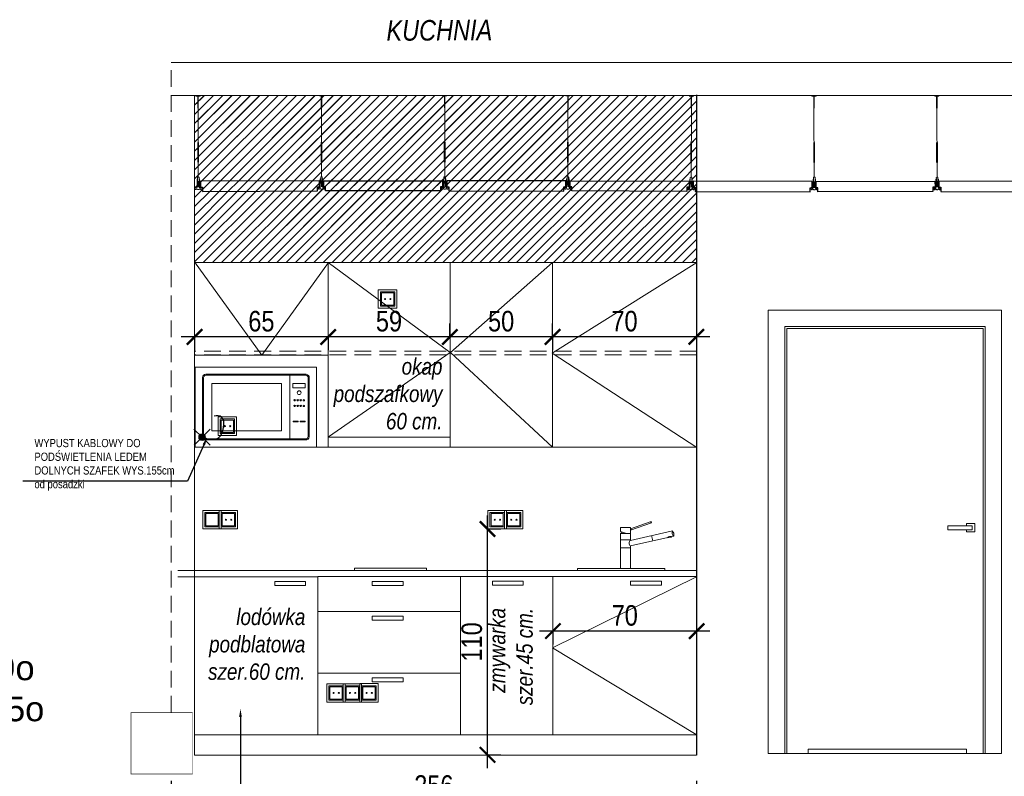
# Model space of a CAD drawing. Header units: millimetres. Extents: x -9038497 to 54128, y -10570064 to 59476.
# Tile 18 of 135: x 31702 to 32181, y 21079 to 21448. Entities that reach past the tile are written whole.
import ezdxf
from ezdxf import colors
from ezdxf.entities.mleader import LeaderData, LeaderLine
from ezdxf.math import Vec2, Vec3

# ---------------------------------------------------------------- set-up
doc = ezdxf.new("R2010")
doc.units = ezdxf.units.MM
doc.header["$LTSCALE"] = 0.8
doc.header["$PDMODE"] = 2
doc.linetypes.add('DASHED', pattern=[19.05, 12.7, -6.35])
doc.linetypes.add('HIDDEN', pattern=[9.525, 6.35, -3.175])
for name, color, linetype, lineweight in [('0 proj_drzwi', 4, 'Continuous', 0), ('0 proj_okna', 4, 'Continuous', 0), ('0 proj_oświetlenie', 150, 'Continuous', 13), ('0 proj_przerywana nr 5.', 7, 'HIDDEN', 0), ('0 proj_schody', 2, 'Continuous', 18), ('0 proj_symbole elektryczne', 150, 'Continuous', 25), ('0 proj_widok widok widok', 7, 'Continuous', 0), ('0 proj_wyposazenie kuchenne', 231, 'Continuous', 18), ('_proj_MURY konstr', 1, 'Continuous', 30), ('OPIS', 122, 'Continuous', 18), ('proj_drzwi', 4, 'Continuous', 15), ('SCIANY', 1, 'Continuous', 30), ('SPRZĘT', 71, 'Continuous', 20), ('wieszaki suf.p.', 253, 'Continuous', 5)]:
    doc.layers.add(name, color=color, linetype=linetype, lineweight=lineweight)
doc.layers.add('strop podw.', color=3, linetype='Continuous')
doc.layers.add('Z AUDIS', color=7, linetype='Continuous')
doc.styles.add('ARIAL_CE', font='arial.ttf', dxfattribs={"height": 15})
doc.styles.get("Standard").update_dxf_attribs({"font": 'g12f13.shx', "width": 0.8, "height": 10})
doc.styles.add('WYMIAR-20', font='ARIALN.TTF', dxfattribs={"height": 4})
doc.styles.add('WYMIAR-50', font='ARIALN.TTF', dxfattribs={"height": 10})
doc.dimstyles.new('SKALA-50', dxfattribs={"dimscale": 5, "dimtxt": 10, "dimasz": 1.5, "dimexe": 1.3, "dimexo": 1.3, "dimgap": 0.5, "dimtad": 1, "dimdec": 1, "dimrnd": 0.5, "dimdsep": 46, "dimtxsty": 'WYMIAR-50', "dimblk": 'ARCHTICK', "dimcen": 1.5, "dimdle": 1.3, "dimadec": 0, "dimazin": 0, "dimtfac": 1, "dimtdec": 1, "dimtix": 1, "dimtmove": 2, "dimatfit": 3, "dimfxl": 2, "dimfxlon": 1, "dimtolj": 1, "dimarcsym": 0})
pattern_1 = [(45, (-116120.6087, 24286.145), (-2.24506403, 2.24506403), [])]

# ---------------------------------------------------------------- blocks, each defined once
blk = doc.blocks.new('Siemens microfala')
at = {"layer": '0 proj_wyposazenie kuchenne'}
for p, q in [((888.11, 2449.83), (947.12, 2449.83)), ((888.12, 2410.9), (888.11, 2449.83)), ((893.25, 2446.33), (942, 2446.33)), ((893.25, 2445.83), (942, 2445.83)), ((934.12, 2445.83), (934.12, 2414.83)), ((947.12, 2449.83), (947.13, 2410.83)), ((891.62, 2415.95), (891.62, 2444.7)), ((892.12, 2415.95), (892.12, 2444.7)), ((896.12, 2441.83), (930.12, 2441.83)), ((896.12, 2418.83), (896.12, 2441.83)), ((930.12, 2441.83), (930.12, 2418.83)), ((943.12, 2444.57), (943.12, 2415.93)), ((943.62, 2444.57), (943.62, 2415.93)), ((930.12, 2418.83), (896.12, 2418.83)), ((941.87, 2414.83), (893.37, 2414.83)), ((941.87, 2414.33), (893.37, 2414.33)), ((947.13, 2410.83), (888.12, 2410.9))]:
    blk.add_line(p, q, dxfattribs=at)
for points in [[(935.68, 2441.81), (941.69, 2441.81), (941.69, 2439.72), (935.68, 2439.72)], [(935.71, 2423.54), (938.25, 2423.54), (938.25, 2423.12), (935.71, 2423.12)], [(939.13, 2423.54), (941.68, 2423.54), (941.68, 2423.12), (939.13, 2423.12)]]:
    blk.add_lwpolyline(points, close=True, dxfattribs=at)
for centre, radius in [((938.69, 2437.34), 0.912), ((936.46, 2433.69), 0.367), ((936.46, 2430.93), 0.367), ((937.97, 2433.69), 0.367), ((937.97, 2430.93), 0.367), ((939.45, 2433.69), 0.367), ((939.45, 2430.93), 0.367), ((940.96, 2433.69), 0.367), ((940.96, 2430.93), 0.367)]:
    blk.add_circle(centre, radius, dxfattribs=at)
for centre, radius, start, end in [((893.37, 2444.58), 1.76, 95.386, 174.614), ((893.37, 2444.58), 1.26, 95.386, 174.614), ((941.86, 2444.57), 1.26, 0, 83.6217), ((941.86, 2444.57), 1.76, 0, 83.6217), ((893.37, 2416.09), 1.76, 186.207, 270), ((893.37, 2416.09), 1.26, 186.207, 270), ((941.87, 2416.09), 1.26, 270, 352.8865), ((941.87, 2416.09), 1.76, 270, 352.8865)]:
    blk.add_arc(centre, radius, start, end, dxfattribs=at)
blk = doc.blocks.new('landy bok')
at = {"layer": '0 proj_wyposazenie kuchenne'}
for p, q in [((647.43, 2699.18), (647.43, 2701.12)), ((647.43, 2701.12), (652.43, 2701.12)), ((652.43, 2700.46), (662.41, 2703.94)), ((652.43, 2699.72), (662.64, 2703.28)), ((652.43, 2694.79), (652.43, 2701.12)), ((652.93, 2699.89), (652.7, 2700.55)), ((662.36, 2703.18), (662.13, 2703.84)), ((662.64, 2703.28), (662.41, 2703.94)), ((647.43, 2699.18), (650.51, 2698.12)), ((648.37, 2698.86), (647.43, 2698.12)), ((647.43, 2681.12), (647.43, 2698.12)), ((647.43, 2698.12), (652.43, 2698.12)), ((647.43, 2695.12), (652.43, 2695.12)), ((652.43, 2694.79), (672.85, 2699.45)), ((652.43, 2692.12), (670.57, 2696.26)), ((662.64, 2697.12), (663.22, 2694.58)), ((670.61, 2696.07), (670.57, 2696.26)), ((670.61, 2696.07), (672.27, 2696.45)), ((672.23, 2696.64), (673.43, 2696.91)), ((672.27, 2696.45), (672.23, 2696.64)), ((647.43, 2691.12), (652.43, 2691.12)), ((652.43, 2681.12), (652.43, 2692.12)), ((647.43, 2681.12), (652.43, 2681.12))]:
    blk.add_line(p, q, dxfattribs=at)
for centre, radius, start, end in [((671.63, 2695.43), 1.35, 63.844, 141.8726), ((674.52, 2698.49), 1.92, 150.2796, 235.437), ((670.63, 2697.61), 2.89, 346.0814, 39.6352), ((653.25, 2693.45), 1.56, 121.5575, 238.4425)]:
    blk.add_arc(centre, radius, start, end, dxfattribs=at)
blk = doc.blocks.new('ELE')
at = {"layer": '0 proj_oświetlenie'}
for p, q in [((867.64, 1570.94), (876.64, 1570.94)), ((867.64, 1561.94), (867.64, 1570.94)), ((868.64, 1569.94), (875.64, 1569.94)), ((868.64, 1562.94), (868.64, 1569.94)), ((869.14, 1569.44), (875.14, 1569.44)), ((869.14, 1563.44), (869.14, 1569.44)), ((875.14, 1569.44), (875.14, 1563.44)), ((875.64, 1569.94), (875.64, 1562.94)), ((876.64, 1570.94), (876.64, 1561.94)), ((875.14, 1563.44), (869.14, 1563.44)), ((876.64, 1561.94), (867.64, 1561.94)), ((875.64, 1562.94), (868.64, 1562.94))]:
    blk.add_line(p, q, dxfattribs=at)
blk = doc.blocks.new('gnia1')
at = {"layer": '0 proj_oświetlenie'}
for centre in [(1559.3, 1810.13), (1561.87, 1810.13)]:
    blk.add_circle(centre, 0.254, dxfattribs=at)
blk.add_blockref('ELE', (688.56, 243.69), dxfattribs=at)
blk = doc.blocks.new('_ArchTick')
at = {"color": 0, "linetype": 'ByBlock', "const_width": 0.15}
blk.add_lwpolyline([(-0.5, -0.5), (0.5, 0.5)], dxfattribs=at)
blk = doc.blocks.new('*D2564')
at = {"layer": '0 proj_widok widok widok', "color": 0, "lineweight": -2, "ltscale": 0.8, "transparency": 16777216}
for p, q in [((32037.85, 21149.95), (31954.85, 21149.95)), ((31961.35, 21149.95), (31961.35, 21143.45)), ((32031.35, 21149.95), (32031.35, 21143.45))]:
    blk.add_line(p, q, dxfattribs=at)
at = {"layer": 'Defpoints', "color": 0, "lineweight": 0, "ltscale": 0.8, "transparency": 16777216}
for p in [(31961.35, 21153.76), (32031.35, 21153.76), (31961.35, 21149.95)]:
    blk.add_point(p, dxfattribs=at)
at = {"layer": '0 proj_widok widok widok', "color": 0, "lineweight": -2, "ltscale": 0.8, "transparency": 16777216, "xscale": 7.5, "yscale": 7.5, "zscale": 7.5, "rotation": 180}
blk.add_blockref('_ArchTick', (31961.35, 21149.95), dxfattribs=at)
at = {"layer": '0 proj_widok widok widok', "color": 0, "lineweight": -2, "ltscale": 0.8, "transparency": 16777216, "xscale": 7.5, "yscale": 7.5, "zscale": 7.5}
blk.add_blockref('_ArchTick', (32031.35, 21149.95), dxfattribs=at)
at = {"layer": '0 proj_widok widok widok', "color": 0, "lineweight": 0, "ltscale": 0.8, "transparency": 16777216, "insert": (31996.35, 21157.55), "char_height": 10, "attachment_point": 5, "style": 'WYMIAR-50'}
blk.add_mtext('\\A1;70', dxfattribs=at)
blk = doc.blocks.new('*D2565')
at = {"layer": '0 proj_widok widok widok', "color": 0, "lineweight": -2, "ltscale": 0.8, "transparency": 16777216}
for p, q in [((31929.5, 21083.21), (31929.5, 21206.21)), ((31929.5, 21199.71), (31936, 21199.71)), ((31929.5, 21089.71), (31936, 21089.71))]:
    blk.add_line(p, q, dxfattribs=at)
at = {"layer": 'Defpoints', "color": 0, "lineweight": 0, "ltscale": 0.8, "transparency": 16777216}
for p in [(31924.33, 21199.71), (31929.5, 21199.71), (31924.33, 21089.71)]:
    blk.add_point(p, dxfattribs=at)
at = {"layer": '0 proj_widok widok widok', "color": 0, "lineweight": -2, "ltscale": 0.8, "transparency": 16777216, "xscale": 7.5, "yscale": 7.5, "zscale": 7.5}
for p, rotation in [((31929.5, 21199.71), 90), ((31929.5, 21089.71), 270)]:
    blk.add_blockref('_ArchTick', p, dxfattribs=dict(at, rotation=rotation))
at = {"layer": '0 proj_widok widok widok', "color": 0, "lineweight": 0, "ltscale": 0.8, "transparency": 16777216, "insert": (31921.89, 21144.71), "char_height": 10, "attachment_point": 5, "rotation": 90, "style": 'WYMIAR-50'}
blk.add_mtext('\\A1;110', dxfattribs=at)
blk = doc.blocks.new('*D2566')
at = {"layer": '0 proj_widok widok widok', "color": 0, "lineweight": -2, "ltscale": 0.8, "transparency": 16777216}
for p, q in [((32037.72, 21293.27), (31954.72, 21293.27)), ((31961.22, 21293.27), (31961.22, 21286.77)), ((32031.22, 21293.27), (32031.22, 21286.77))]:
    blk.add_line(p, q, dxfattribs=at)
at = {"layer": 'Defpoints', "color": 0, "lineweight": 0, "ltscale": 0.8, "transparency": 16777216}
for p in [(31961.22, 21293.96), (31961.22, 21293.27), (32031.22, 21293.96)]:
    blk.add_point(p, dxfattribs=at)
at = {"layer": '0 proj_widok widok widok', "color": 0, "lineweight": -2, "ltscale": 0.8, "transparency": 16777216, "xscale": 7.5, "yscale": 7.5, "zscale": 7.5, "rotation": 180}
blk.add_blockref('_ArchTick', (31961.22, 21293.27), dxfattribs=at)
at = {"layer": '0 proj_widok widok widok', "color": 0, "lineweight": -2, "ltscale": 0.8, "transparency": 16777216, "xscale": 7.5, "yscale": 7.5, "zscale": 7.5}
blk.add_blockref('_ArchTick', (32031.22, 21293.27), dxfattribs=at)
at = {"layer": '0 proj_widok widok widok', "color": 0, "lineweight": 0, "ltscale": 0.8, "transparency": 16777216, "insert": (31996.22, 21300.87), "char_height": 10, "attachment_point": 5, "style": 'WYMIAR-50'}
blk.add_mtext('\\A1;70', dxfattribs=at)
blk = doc.blocks.new('punkt elektr')
at = {"layer": '0 proj_oświetlenie'}
blk.add_hatch(color=256, dxfattribs=at).paths.add_polyline_path([(-29390.96, 18634.84, 1), (-29392.57, 18634.84, 1)])
for p, q in [((-29391.76, 18637.56), (-29391.76, 18634.84)), ((-29394.48, 18634.84), (-29391.76, 18634.84)), ((-29391.76, 18634.84), (-29391.76, 18632.13)), ((-29391.76, 18634.84), (-29389.05, 18634.84))]:
    blk.add_line(p, q, dxfattribs=at)
blk.add_circle((-29391.76, 18634.84), 0.802, dxfattribs=at)
blk = doc.blocks.new('KABEL PRĄD')
at = {"layer": '0 proj_oświetlenie'}
blk.add_circle((-7899.29, 28578.23), 1.64, dxfattribs=at)
at = {"layer": '0 proj_oświetlenie', "lineweight": 25}
blk.add_open_spline([(-7899.29, 28578.23), (-7897.04, 28579.43), (-7891.9, 28582.26), (-7894.62, 28588.93), (-7898.95, 28593.04), (-7901.79, 28590.83), (-7902.38, 28589.66)], degree=3, knots=[0, 0, 0, 0, 7.638692, 13.640685, 18.78346, 22.413731, 22.413731, 22.413731, 22.413731], dxfattribs=at)
at = {"layer": '0 proj_oświetlenie', "xscale": 2.051122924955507, "yscale": 2.051122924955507, "zscale": 2.051122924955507}
blk.add_blockref('punkt elektr', (52386.82, -9644.13), dxfattribs=at)
blk = doc.blocks.new('klamka n fr')
at = {"layer": 'proj_drzwi'}
for p, q in [((11823.1, 24416.28), (11823.1, 24417.28)), ((11823.1, 24417.28), (11827.15, 24417.28)), ((11827.15, 24417.28), (11827.15, 24413.28)), ((11813.99, 24416.28), (11813.99, 24414.28)), ((11813.99, 24416.28), (11813.99, 24416.28)), ((11824.99, 24416.28), (11813.99, 24416.28)), ((11813.99, 24414.28), (11825.86, 24414.28)), ((11823.1, 24413.28), (11823.1, 24414.28)), ((11827.15, 24413.28), (11823.1, 24413.28)), ((11825.86, 24416.28), (11824.99, 24416.28)), ((11825.86, 24414.28), (11825.86, 24416.28))]:
    blk.add_line(p, q, dxfattribs=at)
blk = doc.blocks.new('A$C604A1FD6')
at = {"color": 0, "ltscale": 60}
for p, q in [((0, 5), (0, 2)), ((1, 5), (1, 2)), ((60, 5), (60, 2))]:
    blk.add_line(p, q, dxfattribs=at)
blk.add_lwpolyline([(58, 2), (58, 0), (2, 0), (2, 2), (1, 2), (1, 5), (59, 5), (59, 2)], close=True, dxfattribs=at)
blk = doc.blocks.new('G$CDA4F7F8F')
at = {"layer": 'wieszaki suf.p.'}
for p, q in [((1.46, 6.08), (1.46, 41.58)), ((1.47, 14.07), (1.46, 6.08))]:
    blk.add_line(p, q, dxfattribs=at)
at = {"layer": 'wieszaki suf.p.', "linetype": 'Continuous'}
for p, q in [((1.26, 13.27), (1.26, 22.99)), ((1.66, 13.27), (1.66, 22.99))]:
    blk.add_line(p, q, dxfattribs=at)
at = {"layer": 'wieszaki suf.p.'}
blk.add_lwpolyline([(1.56, 39.72), (1.36, 39.72), (1.36, 45.52), (0.46, 45.52), (0.46, 45.72), (2.46, 45.72), (2.46, 45.52), (1.56, 45.52)], close=True, dxfattribs=at)
for points in [[(0.86, 5.16), (1.09, 5.16), (1.09, 2.91, 0.309747), (1.84, 2.91), (1.84, 5.16), (2.07, 5.16), (2.07, 1.37, 0.050199), (2.1, 0.88, 0.462729), (2.41, 0.81), (2.76, 1.11, -0.591447), (2.92, 1.04), (2.92, 0.14, -0.336476), (2.79, 0), (2.51, 0), (2.51, 0.2), (1.85, 0.2), (1.85, 0), (1.08, 0), (1.08, 0.2), (0.42, 0.2), (0.42, 0), (0.14, 0, -0.336476), (0, 0.14), (0, 1.04, -0.591447), (0.17, 1.11), (0.52, 0.81, 0.462729), (0.82, 0.88, 0.050199), (0.86, 1.37)], [(1.09, 5.16), (1.09, 5.91, -0.440677), (1.84, 5.91), (1.84, 2.91, -0.309747), (1.09, 2.91)]]:
    blk.add_lwpolyline(points, format="xyb", close=True, dxfattribs=at)
blk = doc.blocks.new('*D2358')
at = {"layer": '0 proj_widok widok widok', "color": 0, "lineweight": -2, "ltscale": 0.8, "transparency": 16777216}
for p, q in [((31911.15, 21293.27), (31911.15, 21299.77)), ((31961.15, 21293.27), (31961.15, 21299.77)), ((31967.65, 21293.27), (31904.65, 21293.27))]:
    blk.add_line(p, q, dxfattribs=at)
at = {"layer": 'Defpoints', "color": 0, "lineweight": 0, "ltscale": 0.8, "transparency": 16777216}
for p in [(31911.15, 21293.27), (31911.15, 21293.12), (31961.15, 21293.12)]:
    blk.add_point(p, dxfattribs=at)
at = {"layer": '0 proj_widok widok widok', "color": 0, "lineweight": -2, "ltscale": 0.8, "transparency": 16777216, "xscale": 7.5, "yscale": 7.5, "zscale": 7.5, "rotation": 180}
blk.add_blockref('_ArchTick', (31911.15, 21293.27), dxfattribs=at)
at = {"layer": '0 proj_widok widok widok', "color": 0, "lineweight": -2, "ltscale": 0.8, "transparency": 16777216, "xscale": 7.5, "yscale": 7.5, "zscale": 7.5}
blk.add_blockref('_ArchTick', (31961.15, 21293.27), dxfattribs=at)
at = {"layer": '0 proj_widok widok widok', "color": 0, "lineweight": 0, "ltscale": 0.8, "transparency": 16777216, "insert": (31936.15, 21300.87), "char_height": 10, "attachment_point": 5, "style": 'WYMIAR-50'}
blk.add_mtext('\\A1;50', dxfattribs=at)
blk = doc.blocks.new('*D2359')
at = {"layer": '0 proj_widok widok widok', "color": 0, "lineweight": -2, "ltscale": 0.8, "transparency": 16777216}
for p, q in [((31911.15, 21293.27), (31911.15, 21299.77)), ((31917.65, 21293.27), (31845.41, 21293.27)), ((31851.91, 21293.27), (31851.91, 21286.77))]:
    blk.add_line(p, q, dxfattribs=at)
at = {"layer": 'Defpoints', "color": 0, "lineweight": 0, "ltscale": 0.8, "transparency": 16777216}
for p in [(31851.91, 21293.7), (31851.91, 21293.27), (31911.15, 21293.12)]:
    blk.add_point(p, dxfattribs=at)
at = {"layer": '0 proj_widok widok widok', "color": 0, "lineweight": -2, "ltscale": 0.8, "transparency": 16777216, "xscale": 7.5, "yscale": 7.5, "zscale": 7.5, "rotation": 180}
blk.add_blockref('_ArchTick', (31851.91, 21293.27), dxfattribs=at)
at = {"layer": '0 proj_widok widok widok', "color": 0, "lineweight": -2, "ltscale": 0.8, "transparency": 16777216, "xscale": 7.5, "yscale": 7.5, "zscale": 7.5}
blk.add_blockref('_ArchTick', (31911.15, 21293.27), dxfattribs=at)
at = {"layer": '0 proj_widok widok widok', "color": 0, "lineweight": 0, "ltscale": 0.8, "transparency": 16777216, "insert": (31881.53, 21300.87), "char_height": 10, "attachment_point": 5, "style": 'WYMIAR-50'}
blk.add_mtext('\\A1;59', dxfattribs=at)
blk = doc.blocks.new('*D2360')
at = {"layer": '0 proj_widok widok widok', "color": 0, "lineweight": -2, "ltscale": 0.8, "transparency": 16777216}
for p, q in [((31858.41, 21293.27), (31780.37, 21293.27)), ((31786.87, 21293.27), (31786.87, 21286.77)), ((31851.91, 21293.27), (31851.91, 21286.77))]:
    blk.add_line(p, q, dxfattribs=at)
at = {"layer": 'Defpoints', "color": 0, "lineweight": 0, "ltscale": 0.8, "transparency": 16777216}
for p in [(31786.87, 21294.38), (31786.87, 21293.27), (31851.91, 21293.7)]:
    blk.add_point(p, dxfattribs=at)
at = {"layer": '0 proj_widok widok widok', "color": 0, "lineweight": -2, "ltscale": 0.8, "transparency": 16777216, "xscale": 7.5, "yscale": 7.5, "zscale": 7.5, "rotation": 180}
blk.add_blockref('_ArchTick', (31786.87, 21293.27), dxfattribs=at)
at = {"layer": '0 proj_widok widok widok', "color": 0, "lineweight": -2, "ltscale": 0.8, "transparency": 16777216, "xscale": 7.5, "yscale": 7.5, "zscale": 7.5}
blk.add_blockref('_ArchTick', (31851.91, 21293.27), dxfattribs=at)
at = {"layer": '0 proj_widok widok widok', "color": 0, "lineweight": 0, "ltscale": 0.8, "transparency": 16777216, "insert": (31819.39, 21300.87), "char_height": 10, "attachment_point": 5, "style": 'WYMIAR-50'}
blk.add_mtext('\\A1;65', dxfattribs=at)
blk = doc.blocks.new('*D2361')
at = {"layer": '0 proj_widok widok widok', "color": 0, "lineweight": -2, "ltscale": 0.8, "transparency": 16777216}
for p, q in [((31775.4, 21077.07), (31775.4, 21060.57)), ((32031.35, 21077.07), (32031.35, 21060.57)), ((31768.9, 21067.07), (32037.85, 21067.07))]:
    blk.add_line(p, q, dxfattribs=at)
at = {"layer": 'Defpoints', "color": 0, "lineweight": 0, "ltscale": 0.8, "transparency": 16777216}
for p in [(31775.4, 21110.33), (32031.35, 21110.33), (32031.35, 21067.07)]:
    blk.add_point(p, dxfattribs=at)
at = {"layer": '0 proj_widok widok widok', "color": 0, "lineweight": -2, "ltscale": 0.8, "transparency": 16777216, "xscale": 7.5, "yscale": 7.5, "zscale": 7.5, "rotation": 180}
blk.add_blockref('_ArchTick', (31775.4, 21067.07), dxfattribs=at)
at = {"layer": '0 proj_widok widok widok', "color": 0, "lineweight": -2, "ltscale": 0.8, "transparency": 16777216, "xscale": 7.5, "yscale": 7.5, "zscale": 7.5}
blk.add_blockref('_ArchTick', (32031.35, 21067.07), dxfattribs=at)
at = {"layer": '0 proj_widok widok widok', "color": 0, "lineweight": 0, "ltscale": 0.8, "transparency": 16777216, "insert": (31903.38, 21074.67), "char_height": 10, "attachment_point": 5, "style": 'WYMIAR-50'}
blk.add_mtext('\\A1;256', dxfattribs=at)

msp = doc.modelspace()

# ---------------------------------------------------------------- hatches: boundary and pattern name
at = {"layer": '0 proj_widok widok widok', "lineweight": 0, "true_color": 0x636466, "transparency": 33554687}
h = msp.add_hatch(dxfattribs=at)
h.set_pattern_fill('ANSI31', color=251)
h.set_pattern_definition(pattern_1)
h.paths.add_polyline_path([(32031.34, 21410.92), (32029.81, 21410.92), (32029.81, 21410.5), (32028.91, 21410.5), (32028.89, 21404.7), (32028.66, 21371.06, -0.210719), (32029.04, 21370.89), (32029.04, 21370.14), (32029.03, 21367.89), (32028.65, 21366.16), (32028.65, 21367.77, -0.415296), (32027.99, 21368.44), (32027.65, 21366.16), (32026.65, 21366.16), (32026.64, 21364.16), (31970.64, 21364.36), (31970.65, 21366.36), (31969.65, 21366.36), (31969.33, 21368.61, -0.998539), (31967.99, 21368.61), (31967.66, 21366.33), (31967.66, 21369.33), (31968.29, 21371.07), (31968.29, 21371.1, -0.210719), (31968.66, 21371.27), (31968.66, 21404.88), (31968.56, 21404.88), (31968.56, 21410.68), (31967.66, 21410.68), (31909.66, 21410.75), (31909.66, 21410.71), (31908.76, 21410.71), (31908.76, 21404.91), (31908.66, 21371.27), (31908.66, 21404.91), (31908.56, 21404.91), (31908.56, 21410.71), (31907.66, 21410.71), (31849.66, 21410.8), (31849.66, 21410.7), (31848.76, 21410.7), (31848.76, 21404.9), (31848.66, 21371.26), (31848.66, 21404.9), (31848.56, 21404.9), (31848.56, 21410.7), (31847.66, 21410.7), (31788.61, 21410.88), (31788.61, 21410.77), (31789.51, 21410.77), (31789.51, 21410.57), (31788.61, 21410.57), (31788.63, 21404.77), (31788.66, 21371.13), (31788.53, 21404.77), (31788.43, 21404.77), (31788.41, 21410.57), (31786.88, 21410.57), (31786.88, 21329.5), (32031.34, 21329.5)])
h.paths.add_polyline_path([(31790.68, 21364.15), (31790.67, 21366.15), (31790.14, 21366.15), (31790.14, 21365.06), (31789.72, 21365.05), (31789.06, 21365.25), (31789.06, 21365.05), (31788.29, 21365.05), (31787.63, 21365.24), (31787.63, 21365.05), (31787.21, 21365.04), (31787.21, 21366.3), (31787.73, 21365.85, 0.462729), (31788.03, 21365.92, 0.050199), (31788.06, 21366.41), (31788.05, 21370.21), (31788.28, 21370.21), (31788.29, 21367.96, 0.309747), (31789.04, 21367.96), (31789.04, 21370.21), (31789.27, 21370.21), (31789.28, 21366.27, 0.034695), (31789.32, 21365.93, 1.005589), (31789.67, 21366.12), (31789.66, 21369.15), (31847.66, 21369.35), (31847.67, 21366.03, 0.558912), (31848.02, 21366.06, 0.050199), (31848.05, 21366.54), (31848.05, 21370.34), (31848.28, 21370.34), (31848.28, 21368.09, 0.152272), (31848.66, 21367.97), (31848.66, 21369.36), (31848.67, 21367.97, 0.148509), (31849.04, 21368.09), (31849.04, 21370.34), (31849.27, 21370.34), (31849.27, 21366.39, 0.034695), (31849.3, 21366.06, 0.992375), (31849.66, 21366.24), (31849.66, 21369.36), (31907.66, 21369.36), (31907.66, 21366.06, 0.588652), (31908.02, 21366.07, 0.050199), (31908.05, 21366.56), (31908.05, 21370.35), (31908.28, 21370.35), (31908.28, 21368.1, 0.309747), (31909.03, 21368.1), (31909.03, 21370.35), (31909.27, 21370.35), (31909.27, 21366.41, 0.034695), (31909.3, 21366.07, 0.506252), (31909.62, 21366.02), (31910.12, 21366.45), (31910.12, 21365.19), (31909.71, 21365.19), (31909.04, 21365.39), (31909.04, 21365.19), (31908.27, 21365.19), (31907.61, 21365.39), (31907.61, 21365.19), (31907.2, 21365.19), (31907.2, 21366.36), (31906.66, 21366.36), (31906.66, 21364.36), (31850.66, 21364.36), (31850.66, 21366.36), (31850.12, 21366.36), (31850.12, 21365.18), (31849.71, 21365.18), (31849.04, 21365.37), (31849.04, 21365.18), (31848.28, 21365.18), (31847.61, 21365.37), (31847.61, 21365.18), (31847.2, 21365.18), (31847.2, 21366.35), (31846.67, 21366.35), (31846.68, 21364.35)], flags=16)
h.paths.add_polyline_path([(31968.46, 21378.43), (31968.46, 21388.14), (31968.46, 21388.18), (31968.46, 21378.46)], flags=16)
h = msp.add_hatch(dxfattribs=at)
h.set_pattern_fill('ANSI31', color=251)
h.set_pattern_definition(pattern_1)
h.paths.add_polyline_path([(31786.88, 21410.92), (31786.88, 21329.5), (32031.34, 21329.5), (32031.34, 21410.92)])
h.paths.add_polyline_path([(32028.29, 21370.89), (32028.28, 21367.89, 0.309747), (32029.03, 21367.89), (32029.04, 21370.14), (32029.04, 21370.89, 0.440677)], flags=16)
h.paths.add_polyline_path([(31968.29, 21371.07), (31968.29, 21370.35), (31968.29, 21368.1, 0.30834), (31969.04, 21368.1), (31969.04, 21370.31), (31969.04, 21371.07, 0.438245)], flags=16)
h.paths.add_polyline_path([(32027.66, 21369.16), (32027.65, 21366.16), (32026.65, 21366.16), (32026.64, 21364.16), (31970.64, 21364.36), (31970.65, 21366.36), (31969.65, 21366.36), (31969.66, 21369.36)], flags=16)
h.paths.add_polyline_path([(31968.66, 21379.23), (31968.46, 21388.06), (31968.46, 21378.43), (31968.66, 21378.43)], flags=16)
h.paths.add_polyline_path([(31968.66, 21404.88), (31968.66, 21404.88), (31968.66, 21371.27), (31968.66, 21371.23)], flags=16)
h.paths.add_polyline_path([(31848.28, 21371.09), (31848.28, 21368.09, 0.309747), (31849.04, 21368.09), (31849.04, 21370.34), (31849.04, 21371.09, 0.440677)], flags=16)
h.paths.add_polyline_path([(31909.27, 21370.35), (31909.03, 21370.35), (31909.03, 21368.1), (31909.27, 21366.56)], flags=16)
h.paths.add_polyline_path([(32028.69, 21379.05), (32028.53, 21387.97), (32028.49, 21378.25), (32028.69, 21378.25)], flags=16)
h.paths.add_polyline_path([(31848.66, 21379.25), (31848.46, 21388.17), (31848.46, 21378.45), (31848.66, 21378.45)], flags=16)
h.paths.add_polyline_path([(31847.66, 21369.35), (31847.67, 21366.35), (31846.67, 21366.35), (31846.68, 21364.35), (31790.68, 21364.15), (31790.67, 21366.15), (31789.67, 21366.15), (31789.66, 21369.15)], flags=16)
h = msp.add_hatch(dxfattribs=at)
h.set_pattern_fill('ANSI31', color=251)
h.set_pattern_definition(pattern_1)
h.paths.add_polyline_path([(32027.66, 21369.16), (31969.66, 21369.36), (31969.65, 21366.36), (31970.65, 21366.36), (31970.64, 21364.36), (32026.64, 21364.16), (32026.65, 21366.16), (32027.65, 21366.16)])
h.paths.add_polyline_path([(31907.66, 21369.36), (31849.66, 21369.36), (31849.66, 21366.36), (31850.66, 21366.36), (31850.66, 21364.36), (31906.66, 21364.36), (31906.66, 21366.36), (31907.66, 21366.36)])
h.paths.add_polyline_path([(31847.66, 21369.35), (31789.66, 21369.15), (31789.67, 21366.15), (31790.67, 21366.15), (31790.68, 21364.15), (31846.68, 21364.35), (31846.67, 21366.35), (31847.67, 21366.35)])

# ---------------------------------------------------------------- linework, layer by layer
at = {"color": 1, "lineweight": 0, "ltscale": 40}
for p, q in [((31775.38, 21426.91), (32323.61, 21426.91)), ((32323.61, 21410.92), (31775.27, 21410.92))]:
    msp.add_line(p, q, dxfattribs=at)
at = {"layer": '0 proj_drzwi'}
for p, q in [((32179.89, 21306.31), (32066.26, 21306.31)), ((32066.26, 21306.31), (32066.26, 21090.31)), ((32179.89, 21090.31), (32179.89, 21306.31)), ((32171.89, 21298.31), (32074.26, 21298.31)), ((32074.26, 21298.31), (32074.26, 21090.31)), ((32170.89, 21297.31), (32075.26, 21297.31)), ((32075.26, 21297.31), (32075.26, 21090.31)), ((32170.89, 21090.31), (32170.89, 21297.31)), ((32171.89, 21090.31), (32171.89, 21298.31)), ((32066.26, 21090.31), (32179.89, 21090.31))]:
    msp.add_line(p, q, dxfattribs=at)
at = {"layer": '0 proj_okna', "lineweight": 0}
for p, q in [((32085.67, 21090.26), (32085.67, 21092.5)), ((32085.67, 21092.5), (32162.83, 21092.5)), ((32162.83, 21092.5), (32162.83, 21090.4))]:
    msp.add_line(p, q, dxfattribs=at)
at = {"layer": '0 proj_schody'}
for p, q in [((32031.34, 21329.5), (31786.88, 21329.5)), ((31851.88, 21239.48), (31851.88, 21329.5)), ((31911.36, 21329.5), (31911.36, 21239.4)), ((31961.2, 21239.5), (31961.2, 21329.5)), ((31851.98, 21284.3), (31786.8, 21284.3)), ((31911.36, 21244.5), (31851.88, 21244.5)), ((32031.34, 21239.5), (31786.88, 21239.5)), ((32031.34, 21179.5), (31786.88, 21179.5)), ((32031.34, 21176.5), (31846.88, 21176.5)), ((31846.88, 21099.5), (31846.88, 21176.49)), ((31916.36, 21176.5), (31916.36, 21099.41)), ((31961.36, 21176.5), (31961.36, 21099.41)), ((31825.95, 21174.13), (31840.95, 21174.13)), ((31825.95, 21172.13), (31825.95, 21174.13)), ((31825.95, 21174.13), (31826.08, 21174.13)), ((31840.95, 21172.13), (31825.95, 21172.13)), ((31840.95, 21174.13), (31840.95, 21172.13)), ((31873.41, 21174.13), (31888.41, 21174.13)), ((31873.41, 21172.13), (31873.41, 21174.13)), ((31873.41, 21174.13), (31873.53, 21174.13)), ((31888.41, 21172.13), (31873.41, 21172.13)), ((31888.41, 21174.13), (31888.41, 21172.13)), ((31931.9, 21174.35), (31946.9, 21174.35)), ((31931.9, 21172.35), (31931.9, 21174.35)), ((31931.9, 21174.35), (31932.03, 21174.35)), ((31946.9, 21172.35), (31931.9, 21172.35)), ((31946.9, 21174.35), (31946.9, 21172.35)), ((31999.2, 21174.35), (32014.2, 21174.35)), ((31999.2, 21172.35), (31999.2, 21174.35)), ((31999.2, 21174.35), (31999.33, 21174.35)), ((32014.2, 21172.35), (31999.2, 21172.35)), ((32014.2, 21174.35), (32014.2, 21172.35)), ((31846.88, 21159.55), (31916.36, 21159.55)), ((31873.41, 21157.23), (31888.41, 21157.23)), ((31873.41, 21155.23), (31873.41, 21157.23)), ((31873.41, 21157.23), (31873.53, 21157.23)), ((31888.41, 21157.23), (31888.41, 21155.23)), ((31888.41, 21155.23), (31873.41, 21155.23)), ((31846.88, 21129.55), (31916.36, 21129.55)), ((31873.41, 21127.24), (31888.41, 21127.24)), ((31873.41, 21125.24), (31873.41, 21127.24)), ((31873.41, 21127.24), (31873.53, 21127.24)), ((31888.41, 21127.24), (31888.41, 21125.24)), ((31888.41, 21125.24), (31873.41, 21125.24)), ((32031.34, 21099.5), (31786.88, 21099.5))]:
    msp.add_line(p, q, dxfattribs=at)
msp.add_lwpolyline([(31846.75, 21176.47), (31786.88, 21176.47)], dxfattribs=at)
at = {"layer": '0 proj_widok widok widok', "linetype": 'DASHED', "lineweight": 0, "ltscale": 0.8}
for p, q in [((31775.38, 21110.3), (31775.38, 21426.91)), ((32031.34, 21286.3), (31786.88, 21286.3)), ((32031.34, 21284.5), (31786.88, 21284.5)), ((31786.89, 21179.53), (31775.44, 21179.53)), ((31786.89, 21176.44), (31775.44, 21176.44))]:
    msp.add_line(p, q, dxfattribs=at)
at = {"layer": '0 proj_widok widok widok', "lineweight": 0}
for p, q in [((31786.85, 21329.81), (31819.68, 21284.43)), ((31819.68, 21284.43), (31852, 21329.55)), ((31851.93, 21329.49), (31911.27, 21285.63)), ((31961.13, 21329.47), (31911.45, 21285.6)), ((32031.38, 21329.53), (31961.06, 21285.38)), ((31911.27, 21285.63), (31852.11, 21244.52)), ((31911.45, 21285.6), (31961.14, 21239.51)), ((31961.06, 21285.38), (32031.38, 21239.46)), ((32031.36, 21176.38), (31961.13, 21141.77)), ((31961.13, 21141.77), (32031.2, 21099.56))]:
    msp.add_line(p, q, dxfattribs=at)
at = {"layer": '0 proj_wyposazenie kuchenne'}
for p, q in [((31899.76, 21180.64), (31864.72, 21180.64)), ((31864.72, 21180.64), (31864.72, 21179.45)), ((31899.76, 21179.45), (31899.76, 21180.64)), ((31973.38, 21180.5), (31973.38, 21179.5)), ((32015.85, 21180.5), (31973.38, 21180.5)), ((32015.85, 21179.5), (32015.85, 21180.5)), ((31864.72, 21179.45), (31899.76, 21179.45)), ((31973.38, 21179.5), (32015.85, 21179.5))]:
    msp.add_line(p, q, dxfattribs=at)
at = {"layer": '_proj_MURY konstr', "lineweight": 0, "ltscale": 0.8}
for p, q in [((31786.88, 21089.54), (31786.88, 21411.04)), ((32031.34, 21089.54), (31786.88, 21089.54))]:
    msp.add_line(p, q, dxfattribs=at)
at = {"layer": 'SCIANY', "ltscale": 40}
msp.add_line((32031.34, 21411.16), (32031.34, 21089.54), dxfattribs=at)
at = {"layer": 'SCIANY', "ltscale": 40, "const_width": 0.3}
msp.add_lwpolyline([(31755.84, 21080.3), (31785.84, 21080.3), (31785.84, 21110.3), (31755.84, 21110.3)], close=True, dxfattribs=at)
at = {"layer": 'wieszaki suf.p.'}
for p, q in [((31788.66, 21371.13), (31788.53, 21406.63)), ((31788.63, 21379.12), (31788.66, 21371.13))]:
    msp.add_line(p, q, dxfattribs=at)
at = {"layer": 'wieszaki suf.p.', "linetype": 'Continuous'}
for p, q in [((31788.43, 21378.32), (31788.39, 21388.04)), ((31788.83, 21378.32), (31788.79, 21388.04))]:
    msp.add_line(p, q, dxfattribs=at)
at = {"layer": 'wieszaki suf.p.'}
msp.add_lwpolyline([(31788.63, 21404.77), (31788.43, 21404.77), (31788.41, 21410.57), (31787.51, 21410.57), (31787.51, 21410.77), (31789.51, 21410.77), (31789.51, 21410.57), (31788.61, 21410.57)], close=True, dxfattribs=at)
for points in [[(31788.05, 21370.21), (31788.28, 21370.21), (31788.29, 21367.96, 0.309747), (31789.04, 21367.96), (31789.04, 21370.21), (31789.27, 21370.21), (31789.28, 21366.42, 0.050199), (31789.32, 21365.93, 0.462729), (31789.62, 21365.86), (31789.97, 21366.17, -0.591447), (31790.14, 21366.1), (31790.14, 21365.19, -0.336476), (31790, 21365.05), (31789.72, 21365.05), (31789.72, 21365.25), (31789.06, 21365.25), (31789.06, 21365.05), (31788.29, 21365.05), (31788.29, 21365.24), (31787.63, 21365.24), (31787.63, 21365.05), (31787.35, 21365.05, -0.336476), (31787.21, 21365.18), (31787.21, 21366.09, -0.591447), (31787.38, 21366.16), (31787.73, 21365.85, 0.462729), (31788.03, 21365.92, 0.050199), (31788.06, 21366.41)], [(31788.28, 21370.21), (31788.28, 21370.96, -0.440677), (31789.03, 21370.96), (31789.04, 21367.96, -0.309747), (31788.29, 21367.96)]]:
    msp.add_lwpolyline(points, format="xyb", close=True, dxfattribs=at)

# ---------------------------------------------------------------- block references
at = {"lineweight": 0, "ltscale": 40, "xscale": -1}
for p in [(31850.12, 21365.18), (31910.12, 21365.19), (31970.12, 21365.16)]:
    msp.add_blockref('G$CDA4F7F8F', p, dxfattribs=at)
at = {"lineweight": 0, "ltscale": 40}
msp.add_blockref('G$CDA4F7F8F', (31967.2, 21365.19), dxfattribs=at)
at = {"lineweight": 0, "ltscale": 40, "xscale": -1, "rotation": 359.7977052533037}
msp.add_blockref('G$CDA4F7F8F', (32030.1, 21364.97), dxfattribs=at)
at = {"lineweight": 0, "ltscale": 40, "rotation": 0.202294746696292}
for p in [(32087.2, 21364.97), (32147.02, 21364.97)]:
    msp.add_blockref('G$CDA4F7F8F', p, dxfattribs=at)
at = {"layer": '0 proj_drzwi', "xscale": -1, "rotation": 180}
msp.add_blockref('klamka n fr', (20339.75, 45615.59), dxfattribs=at)
at = {"layer": '0 proj_oświetlenie', "rotation": 315.000000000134}
msp.add_blockref('KABEL PRĄD', (17168.31, -4549.08), dxfattribs=at)
at = {"layer": '0 proj_przerywana nr 5.', "xscale": -1, "rotation": 90}
msp.add_blockref('ELE', (33361.75, 22076.35), dxfattribs=at)
at = {"layer": 'SPRZĘT'}
for name, p in [('Siemens microfala', (30899.1, 18828.75)), ('landy bok', (31346.77, 18499.35))]:
    msp.add_blockref(name, p, dxfattribs=at)
at = {"layer": 'strop podw.', "ltscale": 60, "xscale": -1}
for p, rotation in [((31848.68, 21364.36), 0.2022947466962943), ((31968.66, 21364.33), 359.9652294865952), ((32088.64, 21363.91), 359.7629347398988), ((32208.29, 21363.91), 359.7629347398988)]:
    msp.add_blockref('A$C604A1FD6', p, dxfattribs=dict(at, rotation=rotation))
at = {"layer": 'strop podw.', "ltscale": 60}
msp.add_blockref('A$C604A1FD6', (31848.66, 21364.36), dxfattribs=at)
for p, rotation in [((31968.64, 21364.37), 359.7977052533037), ((32088.45, 21363.91), 0.2370652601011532)]:
    msp.add_blockref('A$C604A1FD6', p, dxfattribs=dict(at, rotation=rotation))
at = {"layer": 'Z AUDIS', "xscale": -1}
for p in [(33441.52, 19501.59), (33363.53, 19439.66), (33364.02, 19394.08), (33494.92, 19394.08), (33502.94, 19394.08), (33416.4, 19309.72), (33424.41, 19309.72), (33432.49, 19309.74)]:
    msp.add_blockref('gnia1', p, dxfattribs=at)

# ---------------------------------------------------------------- texts
at = {"layer": '0 proj_symbole elektryczne', "insert": (31931.79, 21447.81), "char_height": 10, "attachment_point": 3, "rotation": 0.334, "style": 'WYMIAR-50'}
msp.add_mtext_dynamic_manual_height_columns('{\\fArial Narrow|b0|i1|c238|p34;KUCHNIA}', width=403.8287, gutter_width=50, heights=[0], dxfattribs=at)
at = {"layer": '0 proj_widok widok widok', "lineweight": 0, "ltscale": 0.8, "char_height": 8, "attachment_point": 3, "style": 'WYMIAR-50'}
for s, width, insert in [('{\\fArial Narrow|b0|i1|c238|p34;okap podszafkowy 60 cm.}', 56.1863, (31907.57, 21282.9)), ('{\\fArial Narrow|b0|i1|c238|p34;lodówka podblatowa \\Pszer.60 cm.}', 47.9548, (31840.8, 21160.91))]:
    msp.add_mtext_dynamic_manual_height_columns(s, width=width, gutter_width=50, heights=[0], dxfattribs=dict(at, insert=insert))
at = {"layer": '0 proj_widok widok widok', "lineweight": 0, "insert": (31708.87, 21243.57), "char_height": 4, "attachment_point": 1, "style": 'WYMIAR-20'}
msp.add_mtext_dynamic_manual_height_columns('WYPUST KABLOWY DO PODŚWIETLENIA LEDEM  DOLNYCH SZAFEK WYS.155cm      od posadzki', width=78.8002, gutter_width=20, heights=[0], dxfattribs=at)
at = {"layer": '0 proj_widok widok widok', "lineweight": 0, "ltscale": 0.8, "insert": (31930.18, 21161.24), "char_height": 8, "attachment_point": 3, "rotation": 90, "style": 'WYMIAR-50'}
msp.add_mtext_dynamic_manual_height_columns('{\\fArial Narrow|b0|i1|c238|p34;zmywarka \\Pszer.45 cm.}', width=47.9548, gutter_width=50, heights=[0], dxfattribs=at)
at = {"layer": 'OPIS', "insert": (31659.65, 21121.85), "char_height": 12, "width": 1777.5174, "attachment_point": 5, "rotation": 0.1544, "style": 'ARIAL_CE'}
msp.add_mtext('\\pi-120,l200.00024,t200.00024;9o\\P15o', dxfattribs=at)

# ---------------------------------------------------------------- dimensions: what is measured, and where the dimension line sits
at = {"layer": '0 proj_widok widok widok', "lineweight": 0, "ltscale": 0.8}
for base, p1, p2, picture, middle in [((31786.87, 21293.27), (31851.91, 21293.7), (31786.87, 21294.38), '*D2360', (31819.39, 21300.87)), ((31851.91, 21293.27), (31911.15, 21293.12), (31851.91, 21293.7), '*D2359', (31881.53, 21300.87)), ((31911.15, 21293.27), (31961.15, 21293.12), (31911.15, 21293.12), '*D2358', (31936.15, 21300.87)), ((32031.3515, 21067.0675), (31775.4024, 21110.3277), (32031.3515, 21110.3277), '*D2361', (31903.3769, 21074.6732))]:
    dim = msp.add_linear_dim(base=base, p1=p1, p2=p2, dimstyle='SKALA-50', dxfattribs=at)
    dim.commit()
    dim.dimension.update_dxf_attribs({"geometry": picture, "text_midpoint": middle})
for p1, p2, distance, picture, middle in [((32031.22, 21293.96), (31961.22, 21293.96), 0.69, '*D2566', (31996.22, 21300.87)), ((31924.33, 21089.71), (31924.33, 21199.71), -5.17, '*D2565', (31921.89, 21144.71)), ((32031.35, 21153.76), (31961.35, 21153.76), 3.82, '*D2564', (31996.35, 21157.55))]:
    dim = msp.add_aligned_dim(p1=p1, p2=p2, distance=distance, dimstyle='SKALA-50', dxfattribs=at)
    dim.commit()
    dim.dimension.update_dxf_attribs({"geometry": picture, "text_midpoint": middle})

# ---------------------------------------------------------------- leaders
at = {"layer": '0 proj_widok widok widok', "lineweight": 0}
ml = msp.add_multileader_mtext('Standard', dxfattribs=at)
ml.set_content('', color=256)
ml.set_leader_properties()
ml.build(insert=Vec2(0, 0))
ml.multileader.update_dxf_attribs({"text_right_attachment_type": 6, "dogleg_length": 0.36})
ctx = ml.context
ctx.base_point, ctx.plane_origin = Vec3(31701.13, 21224.95), Vec3(31794.73, 21226.87)
ctx.right_attachment, ctx.text_align_type = 6, 2
notes = []
notes.append((ctx, [(0, (1, 1, 0), (31783.47, 21222.95), (-1, 0), 78.33, [(0, [(31792.96, 21244.35)], 0, [])])]))
ctx.mtext.insert, ctx.mtext.alignment, ctx.mtext.flow_direction = Vec3(31703.13, 21226.95), 3, 5
ml = msp.add_multileader_mtext('Standard', dxfattribs=at)
ml.set_content('', color=256)
ml.set_leader_properties()
ml.build(insert=Vec2(0, 0))
ml.multileader.update_dxf_attribs({"text_right_attachment_type": 6, "dogleg_length": 0.36})
ctx = ml.context
ctx.base_point, ctx.plane_origin = Vec3(31809.2, 20941.77), Vec3(31230.54, 21194.99)
ctx.right_attachment = 6
notes.append((ctx, [(0, (1, 1, 0), (31808.84, 20941.77), (1, 0), 0.36, [(0, [(31230.54, 21194.99)], 0, [])])]))
ctx.mtext.insert, ctx.mtext.flow_direction = Vec3(31811.2, 20943.77), 5
ml = msp.add_multileader_mtext('Standard', dxfattribs=at)
ml.set_content('', color=256)
ml.set_leader_properties()
ml.build(insert=Vec2(0, 0))
ml.multileader.update_dxf_attribs({"text_right_attachment_type": 6, "dogleg_length": 0.36})
ctx = ml.context
ctx.base_point, ctx.plane_origin = Vec3(32147.91, 20941.62), Vec3(31809.21, 21112.09)
ctx.right_attachment = 6
notes.append((ctx, [(0, (1, 1, 0), (31809.21, 20941.62), (1, 0), 338.7, [(0, [(31809.21, 21112.09)], 0, [])])]))
ctx.mtext.insert, ctx.mtext.flow_direction = Vec3(32149.91, 20943.62), 5
for ctx, leaders in notes:
    for number, flags, end, landing, length, lines in leaders:
        leader = LeaderData()
        leader.index, (leader.has_last_leader_line, leader.has_dogleg_vector, leader.attachment_direction) = number, flags
        leader.last_leader_point, leader.dogleg_vector, leader.dogleg_length = Vec3(end), Vec3(landing), length
        for number, points, colour, breaks in lines:
            line = LeaderLine()
            line.index, line.vertices, line.color, line.breaks = number, Vec3.list(points), colors.encode_raw_color(colour), breaks
            leader.lines.append(line)
        ctx.leaders.append(leader)

doc.saveas('drawing.dxf')
